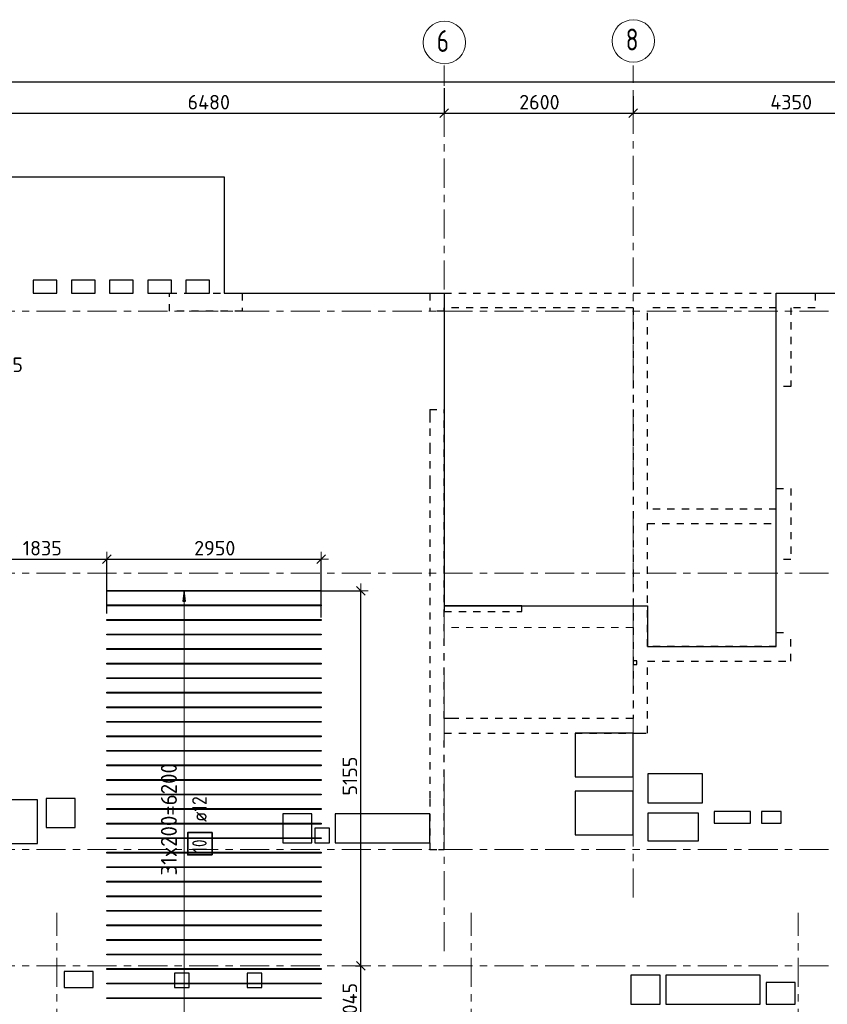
# Model space of a CAD drawing. Header units: metres. Extents: x -38 to 97, y -15 to 21.
# Tile 7 of 229: x 13 to 24, y 7 to 20. Entities that reach past the tile are written whole.
import ezdxf

# ---------------------------------------------------------------- set-up
doc = ezdxf.new("R2010")
doc.units = ezdxf.units.M
doc.header["$PDMODE"] = 65
for name, pattern in [('______11', [0.5, 0.4, -0.05, 0, -0.05]), ('______2', [0.0405, 0.03, -0.0105]), ('______3', [0.5, 0.4, -0.1]), ('______5', [1.1, 0.8, -0.1, 0.1, -0.1])]:
    doc.linetypes.add(name, pattern=pattern)
for name, color, linetype, lineweight in [('XR$2$Осевая линия (1)', 7, '______5', 13), ('XR$2$Размерная линия (1)', 7, 'Continuous', 13), ('XR$5$Балка (1)', 7, '______3', 13), ('XR$5$Перекрытие (1)', 7, 'Continuous', 35), ('XR$5$Размерная линия (1)', 7, 'Continuous', 13)]:
    doc.layers.add(name, color=color, linetype=linetype, lineweight=lineweight)
doc.layers.add('XR$5$Арм.стержн.Доп. Арм верхн.зоны Х', color=7, linetype='Continuous', lineweight=35, true_color=0x8c8cff)
doc.layers.add('XR$7$Стена_ бетон несущ.', color=7, linetype='Continuous', lineweight=70, true_color=0xb4b496)
doc.styles.add('ISOCPEUR', font='txt')
doc.dimstyles.new('DIMSTYLE_3', dxfattribs={"dimtxt": 0.2, "dimasz": 0.2, "dimexe": 0, "dimexo": 0, "dimgap": 0.1, "dimtad": 2, "dimdec": 0, "dimlfac": 1000, "dimrnd": 5, "dimzin": 12, "dimdsep": 46, "dimtxsty": 'ISOCPEUR', "dimblk1": 'ALL_ML_STRICH', "dimblk2": 'ALL_ML_STRICH', "dimsah": 1, "dimcen": 0, "dimclrd": 7, "dimclre": 256, "dimclrt": 7, "dimadec": 0, "dimazin": 0, "dimtfac": 1, "dimtdec": 0, "dimtix": 1, "dimtmove": 2, "dimatfit": 3, "dimfxl": 0, "dimtzin": 0, "dimlwd": 0, "dimlwe": -3, "dimarcsym": 0})
doc.dimstyles.new('DIMSTYLE_36', dxfattribs={"dimtxt": 0.2, "dimasz": 0.2, "dimexe": 0, "dimexo": 0, "dimgap": 0.1, "dimtad": 2, "dimdec": 0, "dimlfac": 1000, "dimrnd": 5, "dimzin": 12, "dimdsep": 46, "dimtxsty": 'ISOCPEUR', "dimblk1": 'ALL_ML_STRICH', "dimblk2": 'ALL_ML_STRICH', "dimsah": 1, "dimcen": 0, "dimclrd": 7, "dimclre": 256, "dimclrt": 7, "dimadec": 0, "dimazin": 0, "dimtfac": 1, "dimtdec": 0, "dimtix": 1, "dimtmove": 2, "dimatfit": 3, "dimfxl": 0, "dimtvp": 1.2, "dimtzin": 0, "dimlwd": 0, "dimlwe": -3, "dimarcsym": 0})

# ---------------------------------------------------------------- blocks, each defined once
blk = doc.blocks.new('ALL_ML_STRICH')
at = {"color": 0, "linetype": 'ByBlock', "lineweight": -2}
for p, q in [((-1, 0), (0.5, 0)), ((-0.3, -0.3), (0.3, 0.3)), ((0, -0.5), (0, 0.5))]:
    blk.add_line(p, q, dxfattribs=at)
blk = doc.blocks.new('*D11')
at = {"layer": 'DEFPOINTS', "color": 7, "linetype": 'Continuous', "lineweight": 13, "transparency": 33554687}
for p in [(0.5, 19.557), (0.5, 19.377), (61.6, 17.12)]:
    blk.add_point(p, dxfattribs=at)
at = {"layer": 'XR$2$Размерная линия (1)', "color": 9, "linetype": 'Continuous', "lineweight": -2, "true_color": 0xc7c7c7, "transparency": 33554687}
for p, q in [((0.5, 19.357), (0.5, 19.557)), ((61.6, 17.14), (61.6, 19.557))]:
    blk.add_line(p, q, dxfattribs=at)
at = {"layer": 'XR$2$Размерная линия (1)', "color": 7, "linetype": 'Continuous', "lineweight": -2, "transparency": 33554687}
blk.add_line((0.5, 19.557), (61.6, 19.557), dxfattribs=at)
at = {"layer": 'XR$2$Размерная линия (1)', "color": 7, "linetype": 'Continuous', "lineweight": 13, "transparency": 33554687, "xscale": 0.2, "yscale": 0.2, "zscale": 0.2, "rotation": 180}
blk.add_blockref('ALL_ML_STRICH', (0.5, 19.557), dxfattribs=at)
at = {"layer": 'XR$2$Размерная линия (1)', "color": 7, "linetype": 'Continuous', "lineweight": 13, "transparency": 33554687, "xscale": 0.2, "yscale": 0.2, "zscale": 0.2}
blk.add_blockref('ALL_ML_STRICH', (61.6, 19.557), dxfattribs=at)
at = {"layer": 'XR$2$Размерная линия (1)', "color": 7, "linetype": 'Continuous', "lineweight": 13, "transparency": 33554687, "insert": (31.1, 19.707), "char_height": 0.2, "width": 1, "attachment_point": 5, "style": 'ISOCPEUR'}
blk.add_mtext('\\A1;{61100}', dxfattribs=at)
blk = doc.blocks.new('*D29')
at = {"layer": 'DEFPOINTS', "color": 7, "linetype": 'Continuous', "lineweight": 13, "transparency": 33554687}
for p in [(19.08, 19.487), (12.6, 19.126), (12.6, 19.061)]:
    blk.add_point(p, dxfattribs=at)
at = {"layer": 'XR$2$Размерная линия (1)', "color": 9, "linetype": 'Continuous', "lineweight": -2, "true_color": 0xc7c7c7, "transparency": 33554687}
for p, q in [((19.08, 19.467), (19.08, 19.126)), ((12.6, 19.081), (12.6, 19.126))]:
    blk.add_line(p, q, dxfattribs=at)
at = {"layer": 'XR$2$Размерная линия (1)', "color": 7, "linetype": 'Continuous', "lineweight": -2, "transparency": 33554687}
blk.add_line((12.6, 19.126), (19.08, 19.126), dxfattribs=at)
at = {"layer": 'XR$2$Размерная линия (1)', "color": 7, "linetype": 'Continuous', "lineweight": 13, "transparency": 33554687, "xscale": 0.2, "yscale": 0.2, "zscale": 0.2, "rotation": 180}
blk.add_blockref('ALL_ML_STRICH', (12.6, 19.126), dxfattribs=at)
at = {"layer": 'XR$2$Размерная линия (1)', "color": 7, "linetype": 'Continuous', "lineweight": 13, "transparency": 33554687, "xscale": 0.2, "yscale": 0.2, "zscale": 0.2}
blk.add_blockref('ALL_ML_STRICH', (19.08, 19.126), dxfattribs=at)
at = {"layer": 'XR$2$Размерная линия (1)', "color": 7, "linetype": 'Continuous', "lineweight": 13, "transparency": 33554687, "insert": (15.84, 19.276), "char_height": 0.2, "width": 0.8, "attachment_point": 5, "style": 'ISOCPEUR'}
blk.add_mtext('\\A1;{6480}', dxfattribs=at)
blk = doc.blocks.new('*D30')
at = {"layer": 'DEFPOINTS', "color": 7, "linetype": 'Continuous', "lineweight": 13, "transparency": 33554687}
for p in [(19.08, 19.487), (21.68, 19.379), (19.08, 19.126)]:
    blk.add_point(p, dxfattribs=at)
at = {"layer": 'XR$2$Размерная линия (1)', "color": 9, "linetype": 'Continuous', "lineweight": -2, "true_color": 0xc7c7c7, "transparency": 33554687}
for p, q in [((19.08, 19.467), (19.08, 19.126)), ((21.68, 19.359), (21.68, 19.126))]:
    blk.add_line(p, q, dxfattribs=at)
at = {"layer": 'XR$2$Размерная линия (1)', "color": 7, "linetype": 'Continuous', "lineweight": -2, "transparency": 33554687}
blk.add_line((19.08, 19.126), (21.68, 19.126), dxfattribs=at)
at = {"layer": 'XR$2$Размерная линия (1)', "color": 7, "linetype": 'Continuous', "lineweight": 13, "transparency": 33554687, "xscale": 0.2, "yscale": 0.2, "zscale": 0.2, "rotation": 180}
blk.add_blockref('ALL_ML_STRICH', (19.08, 19.126), dxfattribs=at)
at = {"layer": 'XR$2$Размерная линия (1)', "color": 7, "linetype": 'Continuous', "lineweight": 13, "transparency": 33554687, "xscale": 0.2, "yscale": 0.2, "zscale": 0.2}
blk.add_blockref('ALL_ML_STRICH', (21.68, 19.126), dxfattribs=at)
at = {"layer": 'XR$2$Размерная линия (1)', "color": 7, "linetype": 'Continuous', "lineweight": 13, "transparency": 33554687, "insert": (20.39, 19.276), "char_height": 0.2, "width": 0.8, "attachment_point": 5, "style": 'ISOCPEUR'}
blk.add_mtext('\\A1;{2600}', dxfattribs=at)
blk = doc.blocks.new('*D31')
at = {"layer": 'DEFPOINTS', "color": 7, "linetype": 'Continuous', "lineweight": 13, "transparency": 33554687}
for p in [(21.68, 19.379), (26.03, 19.379), (21.68, 19.126)]:
    blk.add_point(p, dxfattribs=at)
at = {"layer": 'XR$2$Размерная линия (1)', "color": 9, "linetype": 'Continuous', "lineweight": -2, "true_color": 0xc7c7c7, "transparency": 33554687}
for p, q in [((21.68, 19.359), (21.68, 19.126)), ((26.03, 19.359), (26.03, 19.126))]:
    blk.add_line(p, q, dxfattribs=at)
at = {"layer": 'XR$2$Размерная линия (1)', "color": 7, "linetype": 'Continuous', "lineweight": -2, "transparency": 33554687}
blk.add_line((21.68, 19.126), (26.03, 19.126), dxfattribs=at)
at = {"layer": 'XR$2$Размерная линия (1)', "color": 7, "linetype": 'Continuous', "lineweight": 13, "transparency": 33554687, "xscale": 0.2, "yscale": 0.2, "zscale": 0.2, "rotation": 180}
blk.add_blockref('ALL_ML_STRICH', (21.68, 19.126), dxfattribs=at)
at = {"layer": 'XR$2$Размерная линия (1)', "color": 7, "linetype": 'Continuous', "lineweight": 13, "transparency": 33554687, "xscale": 0.2, "yscale": 0.2, "zscale": 0.2}
blk.add_blockref('ALL_ML_STRICH', (26.03, 19.126), dxfattribs=at)
at = {"layer": 'XR$2$Размерная линия (1)', "color": 7, "linetype": 'Continuous', "lineweight": 13, "transparency": 33554687, "insert": (23.855, 19.276), "char_height": 0.2, "width": 0.8, "attachment_point": 5, "style": 'ISOCPEUR'}
blk.add_mtext('\\A1;{4350}', dxfattribs=at)
blk = doc.blocks.new('*D622')
at = {"layer": 'DEFPOINTS', "color": 7, "linetype": 'Continuous', "lineweight": 13, "transparency": 33554687}
for p in [(12.734, 15.914), (12.6, 15.54), (12.6, 15.517)]:
    blk.add_point(p, dxfattribs=at)
at = {"layer": 'XR$5$Размерная линия (1)', "color": 9, "linetype": 'Continuous', "lineweight": -2, "true_color": 0xc7c7c7, "transparency": 33554687}
for p, q in [((12.734, 15.894), (12.734, 15.517)), ((12.6, 15.52), (12.6, 15.517))]:
    blk.add_line(p, q, dxfattribs=at)
at = {"layer": 'XR$5$Размерная линия (1)', "color": 7, "linetype": 'Continuous', "lineweight": -2, "transparency": 33554687}
blk.add_line((12.6, 15.517), (12.734, 15.517), dxfattribs=at)
at = {"layer": 'XR$5$Размерная линия (1)', "color": 7, "linetype": 'Continuous', "lineweight": 13, "transparency": 33554687, "xscale": 0.2, "yscale": 0.2, "zscale": 0.2, "rotation": 180}
blk.add_blockref('ALL_ML_STRICH', (12.6, 15.517), dxfattribs=at)
at = {"layer": 'XR$5$Размерная линия (1)', "color": 7, "linetype": 'Continuous', "lineweight": 13, "transparency": 33554687, "xscale": 0.2, "yscale": 0.2, "zscale": 0.2}
blk.add_blockref('ALL_ML_STRICH', (12.734, 15.517), dxfattribs=at)
at = {"layer": 'XR$5$Размерная линия (1)', "color": 7, "linetype": 'Continuous', "lineweight": 13, "transparency": 33554687, "insert": (13.089, 15.665), "char_height": 0.2, "width": 0.6, "attachment_point": 5, "style": 'ISOCPEUR'}
blk.add_mtext('\\A1;{135}', dxfattribs=at)
blk = doc.blocks.new('*D625')
at = {"layer": 'DEFPOINTS', "color": 7, "linetype": 'Continuous', "lineweight": 13, "transparency": 33554687}
for p in [(12.6, 12.993), (12.6, 12.549), (14.437, 12.224)]:
    blk.add_point(p, dxfattribs=at)
at = {"layer": 'XR$5$Размерная линия (1)', "color": 9, "linetype": 'Continuous', "lineweight": -2, "true_color": 0xc7c7c7, "transparency": 33554687}
for p, q in [((12.6, 12.569), (12.6, 12.993)), ((14.437, 12.244), (14.437, 12.993))]:
    blk.add_line(p, q, dxfattribs=at)
at = {"layer": 'XR$5$Размерная линия (1)', "color": 7, "linetype": 'Continuous', "lineweight": -2, "transparency": 33554687}
blk.add_line((12.6, 12.993), (14.437, 12.993), dxfattribs=at)
at = {"layer": 'XR$5$Размерная линия (1)', "color": 7, "linetype": 'Continuous', "lineweight": 13, "transparency": 33554687, "xscale": 0.2, "yscale": 0.2, "zscale": 0.2, "rotation": 180}
blk.add_blockref('ALL_ML_STRICH', (12.6, 12.993), dxfattribs=at)
at = {"layer": 'XR$5$Размерная линия (1)', "color": 7, "linetype": 'Continuous', "lineweight": 13, "transparency": 33554687, "xscale": 0.2, "yscale": 0.2, "zscale": 0.2}
blk.add_blockref('ALL_ML_STRICH', (14.437, 12.993), dxfattribs=at)
at = {"layer": 'XR$5$Размерная линия (1)', "color": 7, "linetype": 'Continuous', "lineweight": 13, "transparency": 33554687, "insert": (13.549, 13.143), "char_height": 0.2, "width": 0.8, "attachment_point": 5, "style": 'ISOCPEUR'}
blk.add_mtext('\\A1;{1835}', dxfattribs=at)
blk = doc.blocks.new('*D626')
at = {"layer": 'DEFPOINTS', "color": 7, "linetype": 'Continuous', "lineweight": 13, "transparency": 33554687}
for p in [(14.437, 12.993), (14.437, 12.224), (17.387, 12.168)]:
    blk.add_point(p, dxfattribs=at)
at = {"layer": 'XR$5$Размерная линия (1)', "color": 9, "linetype": 'Continuous', "lineweight": -2, "true_color": 0xc7c7c7, "transparency": 33554687}
for p, q in [((14.437, 12.244), (14.437, 12.993)), ((17.387, 12.188), (17.387, 12.993))]:
    blk.add_line(p, q, dxfattribs=at)
at = {"layer": 'XR$5$Размерная линия (1)', "color": 7, "linetype": 'Continuous', "lineweight": -2, "transparency": 33554687}
blk.add_line((14.437, 12.993), (17.387, 12.993), dxfattribs=at)
at = {"layer": 'XR$5$Размерная линия (1)', "color": 7, "linetype": 'Continuous', "lineweight": 13, "transparency": 33554687, "xscale": 0.2, "yscale": 0.2, "zscale": 0.2, "rotation": 180}
blk.add_blockref('ALL_ML_STRICH', (14.437, 12.993), dxfattribs=at)
at = {"layer": 'XR$5$Размерная линия (1)', "color": 7, "linetype": 'Continuous', "lineweight": 13, "transparency": 33554687, "xscale": 0.2, "yscale": 0.2, "zscale": 0.2}
blk.add_blockref('ALL_ML_STRICH', (17.387, 12.993), dxfattribs=at)
at = {"layer": 'XR$5$Размерная линия (1)', "color": 7, "linetype": 'Continuous', "lineweight": 13, "transparency": 33554687, "insert": (15.922, 13.143), "char_height": 0.2, "width": 0.8, "attachment_point": 5, "style": 'ISOCPEUR'}
blk.add_mtext('\\A1;{2950}', dxfattribs=at)
blk = doc.blocks.new('*D631')
at = {"layer": 'DEFPOINTS', "color": 7, "linetype": 'Continuous', "lineweight": 13, "transparency": 33554687}
for p in [(17.837, 7.4), (17.333, 6.355), (17.932, 6.355)]:
    blk.add_point(p, dxfattribs=at)
at = {"layer": 'XR$5$Размерная линия (1)', "color": 9, "linetype": 'Continuous', "lineweight": -2, "true_color": 0xc7c7c7, "transparency": 33554687}
for p, q in [((17.857, 7.4), (17.932, 7.4)), ((17.353, 6.355), (17.932, 6.355))]:
    blk.add_line(p, q, dxfattribs=at)
at = {"layer": 'XR$5$Размерная линия (1)', "color": 7, "linetype": 'Continuous', "lineweight": -2, "transparency": 33554687}
blk.add_line((17.932, 6.355), (17.932, 7.4), dxfattribs=at)
at = {"layer": 'XR$5$Размерная линия (1)', "color": 7, "linetype": 'Continuous', "lineweight": 13, "transparency": 33554687, "xscale": 0.2, "yscale": 0.2, "zscale": 0.2}
for p, rotation in [((17.932, 7.4), 90), ((17.932, 6.355), 270)]:
    blk.add_blockref('ALL_ML_STRICH', p, dxfattribs=dict(at, rotation=rotation))
at = {"layer": 'XR$5$Размерная линия (1)', "color": 7, "linetype": 'Continuous', "lineweight": 13, "transparency": 33554687, "insert": (17.782, 6.898), "char_height": 0.2, "width": 0.8, "attachment_point": 5, "rotation": 90, "style": 'ISOCPEUR'}
blk.add_mtext('\\A1;{1045}', dxfattribs=at)
blk = doc.blocks.new('*D632')
at = {"layer": 'DEFPOINTS', "color": 7, "linetype": 'Continuous', "lineweight": 13, "transparency": 33554687}
for p in [(17.331, 12.555), (17.837, 7.4), (17.932, 7.4)]:
    blk.add_point(p, dxfattribs=at)
at = {"layer": 'XR$5$Размерная линия (1)', "color": 9, "linetype": 'Continuous', "lineweight": -2, "true_color": 0xc7c7c7, "transparency": 33554687}
for p, q in [((17.351, 12.555), (17.932, 12.555)), ((17.857, 7.4), (17.932, 7.4))]:
    blk.add_line(p, q, dxfattribs=at)
at = {"layer": 'XR$5$Размерная линия (1)', "color": 7, "linetype": 'Continuous', "lineweight": -2, "transparency": 33554687}
blk.add_line((17.932, 7.4), (17.932, 12.555), dxfattribs=at)
at = {"layer": 'XR$5$Размерная линия (1)', "color": 7, "linetype": 'Continuous', "lineweight": 13, "transparency": 33554687, "xscale": 0.2, "yscale": 0.2, "zscale": 0.2}
for p, rotation in [((17.932, 12.555), 90), ((17.932, 7.4), 270)]:
    blk.add_blockref('ALL_ML_STRICH', p, dxfattribs=dict(at, rotation=rotation))
at = {"layer": 'XR$5$Размерная линия (1)', "color": 7, "linetype": 'Continuous', "lineweight": 13, "transparency": 33554687, "insert": (17.782, 10.008), "char_height": 0.2, "width": 0.8, "attachment_point": 5, "rotation": 90, "style": 'ISOCPEUR'}
blk.add_mtext('\\A1;{5155}', dxfattribs=at)

msp = doc.modelspace()

# ---------------------------------------------------------------- linework, layer by layer
at = {"layer": 'XR$2$Осевая линия (1)', "color": 253, "linetype": '______11', "lineweight": 13, "true_color": 0xa0a0a0, "transparency": 33554687}
for p, q in [((19.08, 7.6), (19.08, 19.78)), ((21.68, 8.34), (21.68, 19.78)), ((-2.63, 16.4), (62.6, 16.4)), ((-2.63, 12.8), (62.6, 12.8)), ((-2.63, 9), (62.6, 9)), ((13.75, -3.39), (13.75, 8.13)), ((19.45, -3.39), (19.45, 8.13)), ((23.95, -3.39), (23.95, 8.13)), ((-2.63, 7.4), (62.6, 7.4))]:
    msp.add_line(p, q, dxfattribs=at)
at = {"layer": 'XR$2$Осевая линия (1)', "color": 7, "linetype": 'Continuous', "lineweight": 13, "transparency": 33554687}
for centre in [(19.0824, 20.0981), (21.6824, 20.1181)]:
    msp.add_circle(centre, 0.2924, dxfattribs=at)
at = {"layer": 'XR$5$Арм.стержн.Доп. Арм верхн.зоны Х', "color": 253, "linetype": 'Continuous', "lineweight": -3, "true_color": 0xa0a0a0, "transparency": 33554687}
for q in [(15.401, 12.5554), (15.601, 12.5554)]:
    msp.add_line((15.501, 12.5554), q, dxfattribs=at)
at = {"layer": 'XR$5$Арм.стержн.Доп. Арм верхн.зоны Х', "color": 7, "linetype": 'Continuous', "lineweight": 25, "transparency": 33554687}
for p, q in [((15.501, 12.5554), (15.481, 12.4154)), ((15.521, 12.4154), (15.501, 12.5554)), ((15.481, 12.4154), (15.521, 12.4154))]:
    msp.add_line(p, q, dxfattribs=at)
at = {"layer": 'XR$5$Арм.стержн.Доп. Арм верхн.зоны Х', "color": 7, "linetype": 'Continuous', "lineweight": 13, "transparency": 33554687}
for p in [(15.501, 12.5554), (15.501, 6.3554)]:
    msp.add_line(p, (15.501, 12.5554), dxfattribs=at)
at = {"layer": 'XR$5$Арм.стержн.Доп. Арм верхн.зоны Х', "color": 34, "linetype": 'Continuous', "lineweight": 25, "transparency": 33554687}
for points in [[(17.387, 12.5494), (14.437, 12.5494), (14.437, 12.5614), (17.387, 12.5614), (17.387, 12.5494)], [(17.387, 12.3494), (14.437, 12.3494), (14.437, 12.3614), (17.387, 12.3614), (17.387, 12.3494)], [(17.387, 12.1494), (14.437, 12.1494), (14.437, 12.1614), (17.387, 12.1614), (17.387, 12.1494)], [(17.387, 11.9494), (14.437, 11.9494), (14.437, 11.9614), (17.387, 11.9614), (17.387, 11.9494)], [(17.387, 11.7494), (14.437, 11.7494), (14.437, 11.7614), (17.387, 11.7614), (17.387, 11.7494)], [(17.387, 11.5494), (14.437, 11.5494), (14.437, 11.5614), (17.387, 11.5614), (17.387, 11.5494)], [(17.387, 11.3494), (14.437, 11.3494), (14.437, 11.3614), (17.387, 11.3614), (17.387, 11.3494)], [(17.387, 11.1494), (14.437, 11.1494), (14.437, 11.1614), (17.387, 11.1614), (17.387, 11.1494)], [(17.387, 10.9494), (14.437, 10.9494), (14.437, 10.9614), (17.387, 10.9614), (17.387, 10.9494)], [(17.387, 10.7494), (14.437, 10.7494), (14.437, 10.7614), (17.387, 10.7614), (17.387, 10.7494)], [(17.387, 10.5494), (14.437, 10.5494), (14.437, 10.5614), (17.387, 10.5614), (17.387, 10.5494)], [(17.387, 10.3494), (14.437, 10.3494), (14.437, 10.3614), (17.387, 10.3614), (17.387, 10.3494)], [(17.387, 10.1494), (14.437, 10.1494), (14.437, 10.1614), (17.387, 10.1614), (17.387, 10.1494)], [(17.387, 9.9494), (14.437, 9.9494), (14.437, 9.9614), (17.387, 9.9614), (17.387, 9.9494)], [(17.387, 9.7494), (14.437, 9.7494), (14.437, 9.7614), (17.387, 9.7614), (17.387, 9.7494)], [(17.387, 9.5494), (14.437, 9.5494), (14.437, 9.5614), (17.387, 9.5614), (17.387, 9.5494)], [(17.387, 9.3494), (14.437, 9.3494), (14.437, 9.3614), (17.387, 9.3614), (17.387, 9.3494)], [(17.387, 9.1494), (14.437, 9.1494), (14.437, 9.1614), (17.387, 9.1614), (17.387, 9.1494)], [(17.387, 8.9494), (14.437, 8.9494), (14.437, 8.9614), (17.387, 8.9614), (17.387, 8.9494)], [(17.387, 8.7494), (14.437, 8.7494), (14.437, 8.7614), (17.387, 8.7614), (17.387, 8.7494)], [(17.387, 8.5494), (14.437, 8.5494), (14.437, 8.5614), (17.387, 8.5614), (17.387, 8.5494)], [(17.387, 8.3494), (14.437, 8.3494), (14.437, 8.3614), (17.387, 8.3614), (17.387, 8.3494)], [(17.387, 8.1494), (14.437, 8.1494), (14.437, 8.1614), (17.387, 8.1614), (17.387, 8.1494)], [(17.387, 7.9494), (14.437, 7.9494), (14.437, 7.9614), (17.387, 7.9614), (17.387, 7.9494)], [(17.387, 7.7494), (14.437, 7.7494), (14.437, 7.7614), (17.387, 7.7614), (17.387, 7.7494)], [(17.387, 7.5494), (14.437, 7.5494), (14.437, 7.5614), (17.387, 7.5614), (17.387, 7.5494)], [(17.387, 7.3494), (14.437, 7.3494), (14.437, 7.3614), (17.387, 7.3614), (17.387, 7.3494)], [(17.387, 7.1494), (14.437, 7.1494), (14.437, 7.1614), (17.387, 7.1614), (17.387, 7.1494)], [(17.387, 6.9494), (14.437, 6.9494), (14.437, 6.9614), (17.387, 6.9614), (17.387, 6.9494)]]:
    msp.add_lwpolyline(points, dxfattribs=at)
at = {"layer": 'XR$5$Арм.стержн.Доп. Арм верхн.зоны Х', "color": 7, "linetype": 'Continuous', "lineweight": 35, "transparency": 33554687}
msp.add_lwpolyline([(15.8844, 8.925), (15.8844, 9.2317), (15.5511, 9.2317), (15.5511, 8.925), (15.8844, 8.925)], dxfattribs=at)
at = {"layer": 'XR$5$Балка (1)', "color": 7, "linetype": '______2', "lineweight": 25, "transparency": 33554687}
for p, q in [((20.1499, 12.2702), (20.1499, 12.3502)), ((19.0799, 12.2702), (20.1499, 12.2702))]:
    msp.add_line(p, q, dxfattribs=at)
at = {"layer": 'XR$5$Перекрытие (1)', "color": 7, "linetype": 'Continuous', "lineweight": 25, "transparency": 33554687}
for p, q in [((12.6998, 18.2502), (16.0498, 18.2502)), ((16.0498, 18.2502), (16.0498, 16.8302)), ((13.7498, 16.8302), (13.4248, 16.8302)), ((13.4248, 16.8302), (13.4248, 16.6502)), ((13.7498, 16.6502), (13.7498, 16.8302)), ((14.2748, 16.8302), (13.9498, 16.8302)), ((13.9498, 16.8302), (13.9498, 16.6502)), ((14.2748, 16.6502), (14.2748, 16.8302)), ((14.4748, 16.8302), (14.4748, 16.6502)), ((14.7998, 16.8302), (14.4748, 16.8302)), ((14.7998, 16.6502), (14.7998, 16.8302)), ((14.9998, 16.8302), (14.9998, 16.6502)), ((15.3248, 16.8302), (14.9998, 16.8302)), ((15.3248, 16.6502), (15.3248, 16.8302)), ((15.5248, 16.8302), (15.5248, 16.6502)), ((15.8498, 16.8302), (15.5248, 16.8302)), ((15.8498, 16.6502), (15.8498, 16.8302)), ((16.0498, 16.8302), (16.0498, 16.6502)), ((13.4248, 16.6502), (13.7498, 16.6502)), ((13.9498, 16.6502), (14.2748, 16.6502)), ((14.4748, 16.6502), (14.7998, 16.6502)), ((14.9998, 16.6502), (15.3248, 16.6502)), ((15.5248, 16.6502), (15.8498, 16.6502)), ((16.0498, 16.6502), (19.08, 16.6502)), ((19.08, 16.6502), (19.08, 12.3503)), ((23.6503, 11.7903), (23.6503, 16.6502)), ((23.6503, 16.6502), (29.0501, 16.6502)), ((19.0799, 12.3502), (19.0799, 12.2702)), ((20.1499, 12.3502), (19.0799, 12.3502)), ((19.08, 12.3503), (21.88, 12.3503)), ((21.88, 12.3503), (21.88, 11.7903)), ((21.88, 11.7903), (23.6503, 11.7903)), ((21.68, 11.5937), (21.68, 11.5437)), ((21.73, 11.5937), (21.68, 11.5937)), ((21.68, 11.5437), (21.73, 11.5437)), ((21.73, 11.5437), (21.73, 11.5937)), ((20.88, 10.6003), (20.88, 10.0003)), ((21.68, 10.6003), (20.88, 10.6003)), ((21.68, 10.0003), (21.68, 10.6003)), ((21.8825, 10.0398), (21.8825, 9.6398)), ((22.6325, 10.0398), (21.8825, 10.0398)), ((22.6325, 9.6398), (22.6325, 10.0398)), ((20.88, 10.0003), (21.68, 10.0003)), ((20.88, 9.8003), (20.88, 9.2003)), ((21.68, 9.8003), (20.88, 9.8003)), ((21.68, 9.2003), (21.68, 9.8003)), ((13.4826, 9.6802), (12.7326, 9.6802)), ((13.4826, 9.0802), (13.4826, 9.6802)), ((13.6026, 9.7002), (13.6026, 9.3002)), ((14.0026, 9.7002), (13.6026, 9.7002)), ((14.0026, 9.3002), (14.0026, 9.7002)), ((21.8825, 9.6398), (22.6325, 9.6398)), ((16.86, 9.4902), (16.86, 9.0902)), ((17.26, 9.4902), (16.86, 9.4902)), ((17.26, 9.0902), (17.26, 9.4902)), ((17.58, 9.4902), (17.58, 9.0902)), ((18.88, 9.4902), (17.58, 9.4902)), ((18.88, 9.0902), (18.88, 9.4902)), ((21.8806, 9.4995), (21.8806, 9.1195)), ((22.5806, 9.4995), (21.8806, 9.4995)), ((22.5806, 9.1195), (22.5806, 9.4995)), ((22.7959, 9.5195), (22.7959, 9.3595)), ((23.2959, 9.5195), (22.7959, 9.5195)), ((23.2959, 9.3595), (23.2959, 9.5195)), ((23.4459, 9.5195), (23.4459, 9.3595)), ((23.7159, 9.5195), (23.4459, 9.5195)), ((23.7159, 9.3595), (23.7159, 9.5195)), ((22.7959, 9.3595), (23.2959, 9.3595)), ((23.4459, 9.3595), (23.7159, 9.3595)), ((13.6026, 9.3002), (14.0026, 9.3002)), ((17.3, 9.2902), (17.3, 9.0902)), ((17.5, 9.2902), (17.3, 9.2902)), ((17.5, 9.0902), (17.5, 9.2902)), ((12.7326, 9.0802), (13.4826, 9.0802)), ((16.86, 9.0902), (17.26, 9.0902)), ((17.3, 9.0902), (17.5, 9.0902)), ((17.58, 9.0902), (18.88, 9.0902)), ((20.88, 9.2003), (21.68, 9.2003)), ((21.8806, 9.1195), (22.5806, 9.1195)), ((13.849, 7.3202), (13.849, 7.1002)), ((14.249, 7.3202), (13.849, 7.3202)), ((14.249, 7.1002), (14.249, 7.3202)), ((15.57, 7.3002), (15.37, 7.3001)), ((15.37, 7.3001), (15.37, 7.1002)), ((15.57, 7.1002), (15.57, 7.3002)), ((16.57, 7.3002), (16.37, 7.3001)), ((16.37, 7.3001), (16.37, 7.1002)), ((16.57, 7.1002), (16.57, 7.3002)), ((21.65, 7.2702), (21.65, 6.8702)), ((22.05, 7.2702), (21.65, 7.2702)), ((22.05, 6.8702), (22.05, 7.2702)), ((22.13, 7.2702), (22.13, 6.8702)), ((23.43, 7.2702), (22.13, 7.2702)), ((23.43, 6.8702), (23.43, 7.2702)), ((13.849, 7.1002), (14.249, 7.1002)), ((15.37, 7.1002), (15.57, 7.1002)), ((16.37, 7.1002), (16.57, 7.1002)), ((23.51, 7.1702), (23.51, 6.8702)), ((23.91, 7.1702), (23.51, 7.1702)), ((23.91, 6.8702), (23.91, 7.1702)), ((21.65, 6.8702), (22.05, 6.8702)), ((22.13, 6.8702), (23.43, 6.8702)), ((23.51, 6.8702), (23.91, 6.8702))]:
    msp.add_line(p, q, dxfattribs=at)
at = {"layer": 'XR$5$Перекрытие (1)', "color": 7, "linetype": '______2', "lineweight": 18, "transparency": 33554687}
for p, q in [((26.03, 16.6502), (23.6503, 16.6502)), ((20.1499, 12.3502), (21.6799, 12.3502)), ((21.6799, 12.3502), (21.6799, 12.0502)), ((19.0799, 12.0502), (19.0799, 12.2702)), ((21.6799, 12.0502), (19.0799, 12.0502))]:
    msp.add_line(p, q, dxfattribs=at)
at = {"layer": 'XR$7$Стена_ бетон несущ.', "color": 253, "linetype": '______2', "lineweight": -3, "true_color": 0xa0a0a0, "transparency": 33554687}
for p, q in [((18.88, 16.65), (24.185, 16.65)), ((18.88, 16.65), (18.88, 16.4)), ((24.185, 16.65), (24.185, 16.45)), ((19.08, 16.4), (18.88, 16.4)), ((19.08, 16.4), (19.08, 16.45)), ((21.68, 16.45), (19.08, 16.45)), ((21.68, 16.45), (21.68, 10.8)), ((21.88, 13.68), (21.88, 16.45)), ((23.6503, 16.45), (21.88, 16.45)), ((23.6503, 15.365), (23.6503, 16.45)), ((24.185, 16.45), (23.8503, 16.45)), ((23.8503, 16.45), (23.8503, 15.365)), ((23.8503, 15.365), (23.6503, 15.365)), ((18.88, 15.05), (19.08, 15.05)), ((18.88, 15.05), (18.88, 15.05)), ((18.88, 15.05), (18.88, 14.97)), ((19.08, 10.8), (19.08, 15.05)), ((18.88, 14.97), (18.88, 14.79)), ((18.88, 14.79), (18.88, 14.54)), ((18.88, 14.54), (18.88, 14.14)), ((18.88, 14.14), (18.88, 14.06)), ((18.88, 14.06), (18.88, 10.8)), ((23.6503, 13.68), (23.6503, 13.965)), ((23.6503, 13.965), (23.8503, 13.965)), ((23.8503, 13.965), (23.8503, 12.985)), ((23.6503, 13.68), (21.88, 13.68)), ((21.88, 13.48), (23.6503, 13.48)), ((21.88, 11.79), (21.88, 13.48)), ((23.6503, 12.985), (23.6503, 13.48)), ((23.8503, 12.985), (23.6503, 12.985)), ((23.6503, 11.79), (23.6503, 11.985)), ((23.6503, 11.985), (23.8503, 11.985)), ((23.8503, 11.59), (23.8503, 11.985)), ((23.6503, 11.79), (21.88, 11.79)), ((21.88, 11.59), (23.8503, 11.59)), ((21.88, 10.8), (21.88, 11.59)), ((18.88, 10.8), (18.88, 9.69)), ((19.18, 10.8), (19.08, 10.8)), ((21.68, 10.8), (19.18, 10.8)), ((21.88, 10.6), (21.88, 10.8)), ((19.08, 10.6), (21.76, 10.6)), ((19.08, 9), (19.08, 10.6)), ((21.76, 10.6), (21.88, 10.6)), ((18.88, 9.69), (18.88, 9.49)), ((18.88, 9.49), (18.88, 9.08)), ((18.88, 9.08), (18.88, 9)), ((18.88, 9), (18.88, 9)), ((18.88, 9), (19, 9)), ((19, 9), (19.08, 9))]:
    msp.add_line(p, q, dxfattribs=at)
msp.add_lwpolyline([(15.3, 16.65), (16.3, 16.65), (16.3, 16.4), (15.3, 16.4), (15.3, 16.65)], close=True, dxfattribs=at)

# ---------------------------------------------------------------- texts
at = {"layer": 'XR$2$Осевая линия (1)', "color": 7, "linetype": 'Continuous', "lineweight": 13, "transparency": 33554687, "char_height": 0.3, "width": 0.326407, "attachment_point": 7, "style": 'ISOCPEUR'}
for s, insert in [('\\W0.78;6', (18.9774, 19.9676)), ('\\W0.78;8', (21.5774, 19.9876))]:
    msp.add_mtext(s, dxfattribs=dict(at, insert=insert))
at = {"layer": 'XR$5$Арм.стержн.Доп. Арм верхн.зоны Х', "color": 7, "linetype": 'Continuous', "lineweight": 13, "transparency": 33554687, "insert": (15.401, 8.6414), "char_height": 0.22, "width": 1.753129, "attachment_point": 7, "rotation": 90, "style": 'ISOCPEUR'}
msp.add_mtext('\\W0.95;31x200=6200', dxfattribs=at)
at = {"layer": 'XR$5$Арм.стержн.Доп. Арм верхн.зоны Х', "color": 7, "linetype": 'Continuous', "lineweight": 25, "transparency": 33554687, "char_height": 0.2, "attachment_point": 7, "rotation": 90, "style": 'ISOCPEUR'}
for s, insert, width in [('\\W0.89; ø12 ', (15.8111, 9.265), 0.749105), ('\\W0.75;10', (15.8111, 8.9584), 0.314854)]:
    msp.add_mtext(s, dxfattribs=dict(at, insert=insert, width=width))

# ---------------------------------------------------------------- dimensions: what is measured, and where the dimension line sits
at = {"layer": 'XR$2$Размерная линия (1)', "color": 7, "linetype": 'Continuous', "lineweight": 13, "transparency": 33554687}
for base, p1, p2, picture, middle in [((61.6, 19.5574), (0.5, 19.3568), (61.6, 17.1397), '*D11', (31.1, 19.7074)), ((19.08, 19.1261), (12.6, 19.0812), (19.08, 19.4674), '*D29', (15.84, 19.2761)), ((21.68, 19.1261), (19.08, 19.4674), (21.68, 19.359), '*D30', (20.39, 19.2761)), ((26.03, 19.1261), (21.68, 19.359), (26.03, 19.359), '*D31', (23.855, 19.2761))]:
    dim = msp.add_linear_dim(base=base, p1=p1, p2=p2, dimstyle='DIMSTYLE_3', override={"dimpost": '<>', "dimclrd": 7, "dimclre": 9, "dimclrt": 7, "dimlwd": 0, "dimlwe": 65533}, dxfattribs=at)
    dim.commit()
    dim.dimension.update_dxf_attribs({"geometry": picture, "text_midpoint": middle, "dimtype": 160})
at = {"layer": 'XR$5$Размерная линия (1)', "color": 7, "linetype": 'Continuous', "lineweight": 13, "transparency": 33554687}
for base, p1, p2, dimstyle, picture, middle in [((12.734, 15.5171), (12.6, 15.5199), (12.734, 15.8942), 'DIMSTYLE_36', '*D622', (13.0894, 15.6646)), ((14.437, 12.9932), (12.6, 12.5693), (14.437, 12.2438), 'DIMSTYLE_3', '*D625', (13.5485, 13.1432)), ((17.387, 12.9932), (14.437, 12.2438), (17.387, 12.1883), 'DIMSTYLE_3', '*D626', (15.922, 13.1432))]:
    dim = msp.add_linear_dim(base=base, p1=p1, p2=p2, dimstyle=dimstyle, override={"dimpost": '<>', "dimclrd": 7, "dimclre": 9, "dimclrt": 7, "dimlwd": 0, "dimlwe": 65533}, dxfattribs=at)
    dim.commit()
    dim.dimension.update_dxf_attribs({"geometry": picture, "text_midpoint": middle, "dimtype": 160})
for base, p1, p2, picture, middle in [((17.9323, 12.5554), (17.8569, 7.4), (17.3508, 12.5554), '*D632', (17.7823, 10.0077)), ((17.9323, 7.4), (17.353, 6.3554), (17.8569, 7.4), '*D631', (17.7823, 6.8977))]:
    dim = msp.add_linear_dim(base=base, p1=p1, p2=p2, angle=90, dimstyle='DIMSTYLE_3', override={"dimpost": '<>', "dimclrd": 7, "dimclre": 9, "dimclrt": 7, "dimlwd": 0, "dimlwe": 65533}, dxfattribs=at)
    dim.commit()
    dim.dimension.update_dxf_attribs({"geometry": picture, "text_midpoint": middle, "dimtype": 160})

doc.saveas('drawing.dxf')
